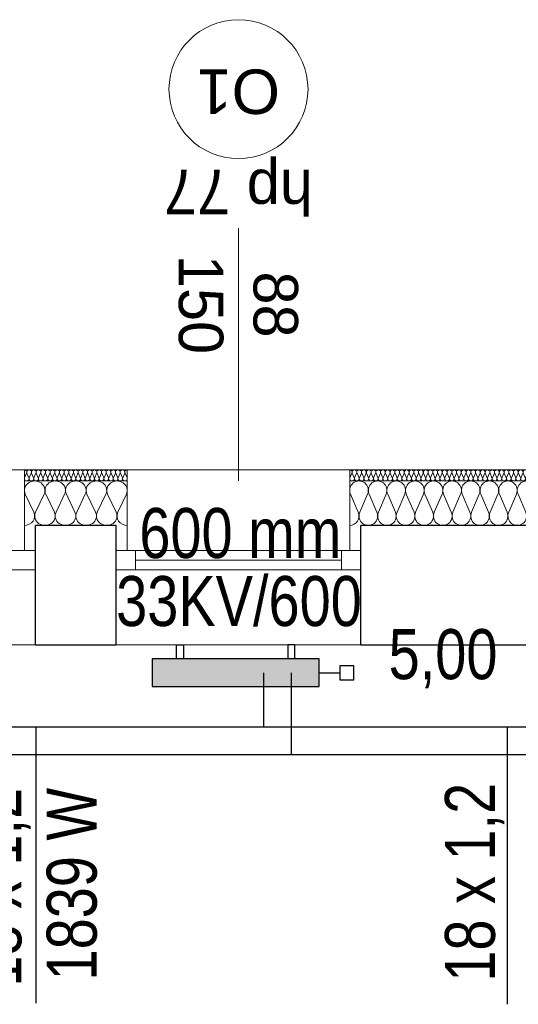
# Model space of a CAD drawing. Extents: x -440864 to -355682, y 13652 to 155872.
# Tile 78 of 179: x -422272 to -420479, y 69221 to 72764. Entities that reach past the tile are written whole.
import ezdxf
from ezdxf.lldxf.tags import DXFTag

# ---------------------------------------------------------------- set-up
doc = ezdxf.new("R2010")
doc.units = 0
doc.header["$MEASUREMENT"] = 0
for name, color, linetype in [('#podkład', 252, 'Continuous'), ('Arch ocieplenie', 252, 'Continuous'), ('Inwent Izolacje', 252, 'Continuous'), ('IS_Armatura_Therm', 7, 'SOLID'), ('IS_Grzejniki_Plan_rzut', 7, 'SOLID'), ('IS_Opisy_działek_Therm', 7, 'SOLID'), ('IS_Powrót', 5, 'DASH'), ('IS_Text_Armatury_Therm', 7, 'Continuous'), ('IS_Text_Odbiornikow_Therm', 7, 'Continuous'), ('IS_Zasilanie', 1, 'SOLID')]:
    doc.layers.add(name, color=color, linetype=linetype)
for name, color, linetype, lineweight in [('Arch ocieplenie_Nr_Pióra__9', 252, 'Continuous', 13), ('Arch opisy okien_Nr_Pióra__9', 252, 'Continuous', 13), ('Arch opisy_Nr_Pióra__9', 252, 'Continuous', 13), ('Arch wykończenie_Nr_Pióra__3', 252, 'Continuous', 18), ('Inwent Izolacje_Nr_Pióra__2', 252, 'Continuous', 13), ('INWENT. OKNA_Nr_Pióra__21', 252, 'Continuous', 9), ('INWENT. OKNA_Nr_Pióra__5', 252, 'Continuous', 13), ('INWENT.ŚCIANY_Nr_Pióra__1', 252, 'Continuous', 25), ('INWENT.ŚCIANY_Nr_Pióra__2', 252, 'Continuous', 13), ('INWENT.ŚCIANY_Nr_Pióra__21', 252, 'Continuous', 9)]:
    doc.layers.add(name, color=color, linetype=linetype, lineweight=lineweight)
doc.styles.add('GENERATED_STYLE_10', font='arial.ttf')
doc.styles.add('GENERATED_STYLE_5', font='txt')
doc.styles.get("Standard").update_dxf_attribs({"font": 'arial.ttf', "width": 0.8, "bigfont": 'BIGFONT.SHX'})
tags = doc.linetypes.add('DASH', pattern=[15, 10, -5]).pattern_tags.tags
tags[6:7] = [DXFTag(74, 4), DXFTag(75, 0), DXFTag(340, '0'), DXFTag(46, 0.0), DXFTag(50, 0.0), DXFTag(44, 0.0), DXFTag(45, 0.0)]
tags[4:5] = [DXFTag(74, 4), DXFTag(75, 0), DXFTag(340, '0'), DXFTag(46, 0.0), DXFTag(50, 0.0), DXFTag(44, 0.0), DXFTag(45, 0.0)]
tags = doc.linetypes.add('SOLID', pattern=[10, 10, 0]).pattern_tags.tags
tags[6:7] = [DXFTag(74, 4), DXFTag(75, 0), DXFTag(340, '0'), DXFTag(46, 0.0), DXFTag(50, 0.0), DXFTag(44, 0.0), DXFTag(45, 0.0)]
tags[4:5] = [DXFTag(74, 4), DXFTag(75, 0), DXFTag(340, '0'), DXFTag(46, 0.0), DXFTag(50, 0.0), DXFTag(44, 0.0), DXFTag(45, 0.0)]

# ---------------------------------------------------------------- blocks, each defined once
blk = doc.blocks.new('Izolacja cieplna 14_203', base_point=(-419410.9, 72292.6))
at = {"layer": 'Arch ocieplenie_Nr_Pióra__9', "linetype": 'Continuous'}
for p, q in [((-421077.1, 72280.7), (-421084.2, 72264.5)), ((-421068.6, 72264.5), (-421075.7, 72280.7)), ((-421060, 72280.7), (-421067.1, 72264.5)), ((-421051.5, 72264.5), (-421058.6, 72280.7)), ((-421043, 72280.7), (-421050.1, 72264.5)), ((-421034.4, 72264.5), (-421041.5, 72280.7)), ((-421025.9, 72280.7), (-421033, 72264.5)), ((-421017.3, 72264.5), (-421024.4, 72280.7)), ((-421008.8, 72280.7), (-421015.9, 72264.5)), ((-421000.3, 72264.5), (-421007.4, 72280.7)), ((-420991.7, 72280.7), (-420998.8, 72264.5)), ((-420983.2, 72264.5), (-420990.3, 72280.7)), ((-420974.6, 72280.7), (-420981.7, 72264.5)), ((-420966.1, 72264.5), (-420973.2, 72280.7)), ((-420957.6, 72280.7), (-420964.7, 72264.5)), ((-420949, 72264.5), (-420956.1, 72280.7)), ((-420940.5, 72280.7), (-420947.6, 72264.5)), ((-420931.9, 72264.5), (-420939, 72280.7)), ((-420923.4, 72280.7), (-420930.5, 72264.5)), ((-420914.8, 72264.5), (-420922, 72280.7)), ((-420906.3, 72280.7), (-420913.4, 72264.5)), ((-420897.8, 72264.5), (-420904.9, 72280.7)), ((-420889.2, 72280.7), (-420896.3, 72264.5)), ((-420880.7, 72264.5), (-420887.8, 72280.7)), ((-420872.1, 72280.7), (-420879.2, 72264.5)), ((-420863.6, 72264.5), (-420870.7, 72280.7)), ((-420855.1, 72280.7), (-420862.2, 72264.5)), ((-420846.5, 72264.5), (-420853.6, 72280.7)), ((-420838, 72280.7), (-420845.1, 72264.5)), ((-420829.4, 72264.5), (-420836.5, 72280.7)), ((-420820.9, 72280.7), (-420828, 72264.5)), ((-420812.4, 72264.5), (-420819.5, 72280.7)), ((-420803.8, 72280.7), (-420810.9, 72264.5)), ((-420795.3, 72264.5), (-420802.4, 72280.7)), ((-420786.7, 72280.7), (-420793.8, 72264.5)), ((-420778.2, 72264.5), (-420785.3, 72280.7)), ((-420769.7, 72280.7), (-420776.8, 72264.5)), ((-420761.1, 72264.5), (-420768.2, 72280.7)), ((-420752.6, 72280.7), (-420759.7, 72264.5)), ((-420744, 72264.5), (-420751.1, 72280.7)), ((-420735.5, 72280.7), (-420742.6, 72264.5)), ((-420726.9, 72264.5), (-420734.1, 72280.7)), ((-420718.4, 72280.7), (-420725.5, 72264.5)), ((-420709.9, 72264.5), (-420717, 72280.7)), ((-420701.3, 72280.7), (-420708.4, 72264.5)), ((-420692.8, 72264.5), (-420699.9, 72280.7)), ((-420684.2, 72280.7), (-420691.3, 72264.5)), ((-420675.7, 72264.5), (-420682.8, 72280.7)), ((-420667.2, 72280.7), (-420674.3, 72264.5)), ((-420658.6, 72264.5), (-420665.7, 72280.7)), ((-420650.1, 72280.7), (-420657.2, 72264.5)), ((-420641.5, 72264.5), (-420648.6, 72280.7)), ((-420633, 72280.7), (-420640.1, 72264.5)), ((-420624.5, 72264.5), (-420631.6, 72280.7)), ((-420615.9, 72280.7), (-420623, 72264.5)), ((-420607.4, 72264.5), (-420614.5, 72280.7)), ((-420598.8, 72280.7), (-420605.9, 72264.5)), ((-420590.3, 72264.5), (-420597.4, 72280.7)), ((-420581.7, 72280.7), (-420588.9, 72264.5)), ((-420573.2, 72264.5), (-420580.3, 72280.7)), ((-420564.7, 72280.7), (-420571.8, 72264.5)), ((-420556.1, 72264.5), (-420563.2, 72280.7)), ((-420547.6, 72280.7), (-420554.7, 72264.5)), ((-420539, 72264.5), (-420546.2, 72280.7)), ((-420530.5, 72280.7), (-420537.6, 72264.5)), ((-420522, 72264.5), (-420529.1, 72280.7)), ((-420513.4, 72280.7), (-420520.5, 72264.5)), ((-420504.9, 72264.5), (-420512, 72280.7)), ((-420496.3, 72280.7), (-420503.4, 72264.5)), ((-420487.8, 72264.5), (-420494.9, 72280.7)), ((-420479.3, 72280.7), (-420486.4, 72264.5)), ((-420470.7, 72264.5), (-420477.8, 72280.7)), ((-420462.2, 72280.7), (-420469.3, 72264.5)), ((-420453.6, 72264.5), (-420460.7, 72280.7)), ((-420445.1, 72280.7), (-420452.2, 72264.5)), ((-420436.6, 72264.5), (-420443.7, 72280.7)), ((-420428, 72280.7), (-420435.1, 72264.5)), ((-420419.5, 72264.5), (-420426.6, 72280.7)), ((-420410.9, 72280.7), (-420418, 72264.5)), ((-420402.4, 72264.5), (-420409.5, 72280.7)), ((-420393.8, 72280.7), (-420401, 72264.5)), ((-420385.3, 72264.5), (-420392.4, 72280.7)), ((-420376.8, 72280.7), (-420383.9, 72264.5)), ((-420368.2, 72264.5), (-420375.3, 72280.7)), ((-420359.7, 72280.7), (-420366.8, 72264.5)), ((-420351.1, 72264.5), (-420358.3, 72280.7)), ((-420342.6, 72280.7), (-420349.7, 72264.5)), ((-420334.1, 72264.5), (-420341.2, 72280.7)), ((-420325.5, 72280.7), (-420332.6, 72264.5)), ((-420317, 72264.5), (-420324.1, 72280.7)), ((-420308.4, 72280.7), (-420315.5, 72264.5)), ((-420299.9, 72264.5), (-420307, 72280.7)), ((-420291.4, 72280.7), (-420298.5, 72264.5)), ((-420282.8, 72264.5), (-420289.9, 72280.7)), ((-420274.3, 72280.7), (-420281.4, 72264.5)), ((-420265.7, 72264.5), (-420272.8, 72280.7)), ((-420257.2, 72280.7), (-420264.3, 72264.5)), ((-420248.7, 72264.5), (-420255.8, 72280.7)), ((-420240.1, 72280.7), (-420247.2, 72264.5)), ((-420231.6, 72264.5), (-420238.7, 72280.7)), ((-420223, 72280.7), (-420230.1, 72264.5)), ((-420214.5, 72264.5), (-420221.6, 72280.7)), ((-420205.9, 72280.7), (-420213.1, 72264.5)), ((-420197.4, 72264.5), (-420204.5, 72280.7)), ((-420188.9, 72280.7), (-420196, 72264.5)), ((-420180.3, 72264.5), (-420187.4, 72280.7)), ((-420171.8, 72280.7), (-420178.9, 72264.5)), ((-420163.2, 72264.5), (-420170.4, 72280.7)), ((-420154.7, 72280.7), (-420161.8, 72264.5)), ((-420146.2, 72264.5), (-420153.3, 72280.7)), ((-420137.6, 72280.7), (-420144.7, 72264.5)), ((-420129.1, 72264.5), (-420136.2, 72280.7)), ((-420120.5, 72280.7), (-420127.6, 72264.5)), ((-420112, 72264.5), (-420119.1, 72280.7)), ((-420103.5, 72280.7), (-420110.6, 72264.5)), ((-420094.9, 72264.5), (-420102, 72280.7)), ((-420086.4, 72280.7), (-420093.5, 72264.5)), ((-420077.8, 72264.5), (-420084.9, 72280.7)), ((-420069.3, 72280.7), (-420076.4, 72264.5)), ((-420060.8, 72264.5), (-420067.9, 72280.7)), ((-420052.2, 72280.7), (-420059.3, 72264.5)), ((-420043.7, 72264.5), (-420050.8, 72280.7)), ((-420035.1, 72280.7), (-420042.2, 72264.5)), ((-420026.6, 72264.5), (-420033.7, 72280.7)), ((-420018, 72280.7), (-420025.2, 72264.5)), ((-420009.5, 72264.5), (-420016.6, 72280.7)), ((-420001, 72280.7), (-420008.1, 72264.5)), ((-419992.4, 72264.5), (-419999.5, 72280.7)), ((-419983.9, 72280.7), (-419991, 72264.5)), ((-419975.3, 72264.5), (-419982.5, 72280.7)), ((-419966.8, 72280.7), (-419973.9, 72264.5)), ((-419958.3, 72264.5), (-419965.4, 72280.7)), ((-419949.7, 72280.7), (-419956.8, 72264.5)), ((-419941.2, 72264.5), (-419948.3, 72280.7)), ((-419932.6, 72280.7), (-419939.7, 72264.5)), ((-419924.1, 72264.5), (-419931.2, 72280.7)), ((-419915.6, 72280.7), (-419922.7, 72264.5)), ((-419907, 72264.5), (-419914.1, 72280.7)), ((-419898.5, 72280.7), (-419905.6, 72264.5)), ((-419889.9, 72264.5), (-419897, 72280.7)), ((-419881.4, 72280.7), (-419888.5, 72264.5)), ((-419872.9, 72264.5), (-419880, 72280.7)), ((-419864.3, 72280.7), (-419871.4, 72264.5)), ((-419855.8, 72264.5), (-419862.9, 72280.7)), ((-419847.2, 72280.7), (-419854.3, 72264.5)), ((-419838.7, 72264.5), (-419845.8, 72280.7)), ((-419830.1, 72280.7), (-419837.3, 72264.5)), ((-419821.6, 72264.5), (-419828.7, 72280.7)), ((-419813.1, 72280.7), (-419820.2, 72264.5)), ((-419804.5, 72264.5), (-419811.6, 72280.7)), ((-419796, 72280.7), (-419803.1, 72264.5)), ((-419787.4, 72264.5), (-419794.6, 72280.7)), ((-419778.9, 72280.7), (-419786, 72264.5)), ((-419770.4, 72264.5), (-419777.5, 72280.7)), ((-419761.8, 72280.7), (-419768.9, 72264.5)), ((-419753.3, 72264.5), (-419760.4, 72280.7)), ((-419744.7, 72280.7), (-419751.8, 72264.5)), ((-419736.2, 72264.5), (-419743.3, 72280.7)), ((-419727.7, 72280.7), (-419734.8, 72264.5)), ((-419719.1, 72264.5), (-419726.2, 72280.7)), ((-419710.6, 72280.7), (-419717.7, 72264.5)), ((-419702, 72264.5), (-419709.1, 72280.7)), ((-419693.5, 72280.7), (-419700.6, 72264.5)), ((-419685, 72264.5), (-419692.1, 72280.7)), ((-419676.4, 72280.7), (-419683.5, 72264.5)), ((-419667.9, 72264.5), (-419675, 72280.7)), ((-419659.3, 72280.7), (-419666.4, 72264.5)), ((-419650.8, 72264.5), (-419657.9, 72280.7)), ((-419642.2, 72280.7), (-419649.4, 72264.5)), ((-419633.7, 72264.5), (-419640.8, 72280.7)), ((-419625.2, 72280.7), (-419632.3, 72264.5)), ((-419616.6, 72264.5), (-419623.7, 72280.7)), ((-419608.1, 72280.7), (-419615.2, 72264.5)), ((-419599.5, 72264.5), (-419606.7, 72280.7)), ((-419591, 72280.7), (-419598.1, 72264.5)), ((-419582.5, 72264.5), (-419589.6, 72280.7)), ((-419573.9, 72280.7), (-419581, 72264.5)), ((-419565.4, 72264.5), (-419572.5, 72280.7)), ((-419556.8, 72280.7), (-419563.9, 72264.5)), ((-419548.3, 72264.5), (-419555.4, 72280.7)), ((-419539.8, 72280.7), (-419546.9, 72264.5)), ((-419531.2, 72264.5), (-419538.3, 72280.7)), ((-419522.7, 72280.7), (-419529.8, 72264.5)), ((-419514.1, 72264.5), (-419521.2, 72280.7)), ((-419505.6, 72280.7), (-419512.7, 72264.5)), ((-419497.1, 72264.5), (-419504.2, 72280.7)), ((-419488.5, 72280.7), (-419495.6, 72264.5)), ((-419480, 72264.5), (-419487.1, 72280.7)), ((-419471.4, 72280.7), (-419478.5, 72264.5)), ((-419462.9, 72264.5), (-419470, 72280.7)), ((-419454.3, 72280.7), (-419461.5, 72264.5)), ((-419445.8, 72264.5), (-419452.9, 72280.7)), ((-419437.3, 72280.7), (-419444.4, 72264.5)), ((-419428.7, 72264.5), (-419435.8, 72280.7)), ((-419420.2, 72280.7), (-419427.3, 72264.5)), ((-419411.6, 72264.5), (-419418.8, 72280.7))]:
    blk.add_line(p, q, dxfattribs=at)
for centre, start_param, end_param in [((-421084.9, 72284.1), 2.7288, 4.712389), ((-421067.9, 72284.1), 2.7288, 6.695979), ((-421050.8, 72284.1), 2.7288, 6.695979), ((-421033.7, 72284.1), 2.7288, 6.695979), ((-421016.6, 72284.1), 2.7288, 6.695979), ((-420999.5, 72284.1), 2.7288, 6.695979), ((-420982.5, 72284.1), 2.7288, 6.695979), ((-420965.4, 72284.1), 2.7288, 6.695979), ((-420948.3, 72284.1), 2.7288, 6.695979), ((-420931.2, 72284.1), 2.7288, 6.695979), ((-420914.1, 72284.1), 2.7288, 6.695979), ((-420897, 72284.1), 2.7288, 6.695979), ((-420880, 72284.1), 2.7288, 6.695979), ((-420862.9, 72284.1), 2.7288, 6.695979), ((-420845.8, 72284.1), 2.7288, 6.695979), ((-420828.7, 72284.1), 2.7288, 6.695979), ((-420811.6, 72284.1), 2.7288, 6.695979), ((-420794.6, 72284.1), 2.7288, 6.695979), ((-420777.5, 72284.1), 2.7288, 6.695979), ((-420760.4, 72284.1), 2.7288, 6.695979), ((-420743.3, 72284.1), 2.7288, 6.695979), ((-420726.2, 72284.1), 2.7288, 6.695979), ((-420709.1, 72284.1), 2.7288, 6.695979), ((-420692.1, 72284.1), 2.7288, 6.695979), ((-420675, 72284.1), 2.7288, 6.695979), ((-420657.9, 72284.1), 2.7288, 6.695979), ((-420640.8, 72284.1), 2.7288, 6.695979), ((-420623.7, 72284.1), 2.7288, 6.695979), ((-420606.7, 72284.1), 2.7288, 6.695979), ((-420589.6, 72284.1), 2.7288, 6.695979), ((-420572.5, 72284.1), 2.7288, 6.695979), ((-420555.4, 72284.1), 2.7288, 6.695979), ((-420538.3, 72284.1), 2.7288, 6.695979), ((-420521.2, 72284.1), 2.7288, 6.695979), ((-420504.2, 72284.1), 2.7288, 6.695979), ((-420487.1, 72284.1), 2.7288, 6.695979), ((-420470, 72284.1), 2.7288, 6.695979), ((-420452.9, 72284.1), 2.7288, 6.695979), ((-420435.8, 72284.1), 2.7288, 6.695979), ((-420418.8, 72284.1), 2.7288, 6.695979), ((-420401.7, 72284.1), 2.7288, 6.695979), ((-420384.6, 72284.1), 2.7288, 6.695979), ((-420367.5, 72284.1), 2.7288, 6.695979), ((-420350.4, 72284.1), 2.7288, 6.695979), ((-420333.3, 72284.1), 2.7288, 6.695979), ((-420316.3, 72284.1), 2.7288, 6.695979), ((-420299.2, 72284.1), 2.7288, 6.695979), ((-420282.1, 72284.1), 2.7288, 6.695979), ((-420265, 72284.1), 2.7288, 6.695979), ((-420247.9, 72284.1), 2.7288, 6.695979), ((-420230.9, 72284.1), 2.7288, 6.695979), ((-420213.8, 72284.1), 2.7288, 6.695979), ((-420196.7, 72284.1), 2.7288, 6.695979), ((-420179.6, 72284.1), 2.7288, 6.695979), ((-420162.5, 72284.1), 2.7288, 6.695979), ((-420145.4, 72284.1), 2.7288, 6.695979), ((-420128.4, 72284.1), 2.7288, 6.695979), ((-420111.3, 72284.1), 2.7288, 6.695979), ((-420094.2, 72284.1), 2.7288, 6.695979), ((-420077.1, 72284.1), 2.7288, 6.695979), ((-420060, 72284.1), 2.7288, 6.695979), ((-420043, 72284.1), 2.7288, 6.695979), ((-420025.9, 72284.1), 2.7288, 6.695979), ((-420008.8, 72284.1), 2.7288, 6.695979), ((-419991.7, 72284.1), 2.7288, 6.695979), ((-419974.6, 72284.1), 2.7288, 6.695979), ((-419957.5, 72284.1), 2.7288, 6.695979), ((-419940.5, 72284.1), 2.7288, 6.695979), ((-419923.4, 72284.1), 2.7288, 6.695979), ((-419906.3, 72284.1), 2.7288, 6.695979), ((-419889.2, 72284.1), 2.7288, 6.695979), ((-419872.1, 72284.1), 2.7288, 6.695979), ((-419855.1, 72284.1), 2.7288, 6.695979), ((-419838, 72284.1), 2.7288, 6.695979), ((-419820.9, 72284.1), 2.7288, 6.695979), ((-419803.8, 72284.1), 2.7288, 6.695979), ((-419786.7, 72284.1), 2.7288, 6.695979), ((-419769.6, 72284.1), 2.7288, 6.695979), ((-419752.6, 72284.1), 2.7288, 6.695979), ((-419735.5, 72284.1), 2.7288, 6.695979), ((-419718.4, 72284.1), 2.7288, 6.695979), ((-419701.3, 72284.1), 2.7288, 6.695979), ((-419684.2, 72284.1), 2.7288, 6.695979), ((-419667.2, 72284.1), 2.7288, 6.695979), ((-419650.1, 72284.1), 2.7288, 6.695979), ((-419633, 72284.1), 2.7288, 6.695979), ((-419615.9, 72284.1), 2.7288, 6.695979), ((-419598.8, 72284.1), 2.7288, 6.695979), ((-419581.7, 72284.1), 2.7288, 6.695979), ((-419564.7, 72284.1), 2.7288, 6.695979), ((-419547.6, 72284.1), 2.7288, 6.695979), ((-419530.5, 72284.1), 2.7288, 6.695979), ((-419513.4, 72284.1), 2.7288, 6.695979), ((-419496.3, 72284.1), 2.7288, 6.695979), ((-419479.3, 72284.1), 2.7288, 6.695979), ((-419462.2, 72284.1), 2.7288, 6.695979), ((-419445.1, 72284.1), 2.7288, 6.695979), ((-419428, 72284.1), 2.7288, 6.695979), ((-419410.9, 72284.1), 4.712389, 6.695979), ((-421076.4, 72261.1), 5.870392, 9.837571), ((-421059.3, 72261.1), 5.870392, 9.837571), ((-421042.2, 72261.1), 5.870392, 9.837571), ((-421025.2, 72261.1), 5.870392, 9.837571), ((-421008.1, 72261.1), 5.870392, 9.837571), ((-420991, 72261.1), 5.870392, 9.837571), ((-420973.9, 72261.1), 5.870392, 9.837571), ((-420956.8, 72261.1), 5.870392, 9.837571), ((-420939.8, 72261.1), 5.870392, 9.837571), ((-420922.7, 72261.1), 5.870392, 9.837571), ((-420905.6, 72261.1), 5.870392, 9.837571), ((-420888.5, 72261.1), 5.870392, 9.837571), ((-420871.4, 72261.1), 5.870392, 9.837571), ((-420854.3, 72261.1), 5.870392, 9.837571), ((-420837.3, 72261.1), 5.870392, 9.837571), ((-420820.2, 72261.1), 5.870392, 9.837571), ((-420803.1, 72261.1), 5.870392, 9.837571), ((-420786, 72261.1), 5.870392, 9.837571), ((-420768.9, 72261.1), 5.870392, 9.837571), ((-420751.9, 72261.1), 5.870392, 9.837571), ((-420734.8, 72261.1), 5.870392, 9.837571), ((-420717.7, 72261.1), 5.870392, 9.837571), ((-420700.6, 72261.1), 5.870392, 9.837571), ((-420683.5, 72261.1), 5.870392, 9.837571), ((-420666.4, 72261.1), 5.870392, 9.837571), ((-420649.4, 72261.1), 5.870392, 9.837571), ((-420632.3, 72261.1), 5.870392, 9.837571), ((-420615.2, 72261.1), 5.870392, 9.837571), ((-420598.1, 72261.1), 5.870392, 9.837571), ((-420581, 72261.1), 5.870392, 9.837571), ((-420564, 72261.1), 5.870392, 9.837571), ((-420546.9, 72261.1), 5.870392, 9.837571), ((-420529.8, 72261.1), 5.870392, 9.837571), ((-420512.7, 72261.1), 5.870392, 9.837571), ((-420495.6, 72261.1), 5.870392, 9.837571), ((-420478.5, 72261.1), 5.870392, 9.837571), ((-420461.5, 72261.1), 5.870392, 9.837571), ((-420444.4, 72261.1), 5.870392, 9.837571), ((-420427.3, 72261.1), 5.870392, 9.837571), ((-420410.2, 72261.1), 5.870392, 9.837571), ((-420393.1, 72261.1), 5.870392, 9.837571), ((-420376.1, 72261.1), 5.870392, 9.837571), ((-420359, 72261.1), 5.870392, 9.837571), ((-420341.9, 72261.1), 5.870392, 9.837571), ((-420324.8, 72261.1), 5.870392, 9.837571), ((-420307.7, 72261.1), 5.870392, 9.837571), ((-420290.6, 72261.1), 5.870392, 9.837571), ((-420273.6, 72261.1), 5.870392, 9.837571), ((-420256.5, 72261.1), 5.870392, 9.837571), ((-420239.4, 72261.1), 5.870392, 9.837571), ((-420222.3, 72261.1), 5.870392, 9.837571), ((-420205.2, 72261.1), 5.870392, 9.837571), ((-420188.2, 72261.1), 5.870392, 9.837571), ((-420171.1, 72261.1), 5.870392, 9.837571), ((-420154, 72261.1), 5.870392, 9.837571), ((-420136.9, 72261.1), 5.870392, 9.837571), ((-420119.8, 72261.1), 5.870392, 9.837571), ((-420102.7, 72261.1), 5.870392, 9.837571), ((-420085.7, 72261.1), 5.870392, 9.837571), ((-420068.6, 72261.1), 5.870392, 9.837571), ((-420051.5, 72261.1), 5.870392, 9.837571), ((-420034.4, 72261.1), 5.870392, 9.837571), ((-420017.3, 72261.1), 5.870392, 9.837571), ((-420000.3, 72261.1), 5.870392, 9.837571), ((-419983.2, 72261.1), 5.870392, 9.837571), ((-419966.1, 72261.1), 5.870392, 9.837571), ((-419949, 72261.1), 5.870392, 9.837571), ((-419931.9, 72261.1), 5.870392, 9.837571), ((-419914.8, 72261.1), 5.870392, 9.837571), ((-419897.8, 72261.1), 5.870392, 9.837571), ((-419880.7, 72261.1), 5.870392, 9.837571), ((-419863.6, 72261.1), 5.870392, 9.837571), ((-419846.5, 72261.1), 5.870392, 9.837571), ((-419829.4, 72261.1), 5.870392, 9.837571), ((-419812.4, 72261.1), 5.870392, 9.837571), ((-419795.3, 72261.1), 5.870392, 9.837571), ((-419778.2, 72261.1), 5.870392, 9.837571), ((-419761.1, 72261.1), 5.870392, 9.837571), ((-419744, 72261.1), 5.870392, 9.837571), ((-419726.9, 72261.1), 5.870392, 9.837571), ((-419709.9, 72261.1), 5.870392, 9.837571), ((-419692.8, 72261.1), 5.870392, 9.837571), ((-419675.7, 72261.1), 5.870392, 9.837571), ((-419658.6, 72261.1), 5.870392, 9.837571), ((-419641.5, 72261.1), 5.870392, 9.837571), ((-419624.4, 72261.1), 5.870392, 9.837571), ((-419607.4, 72261.1), 5.870392, 9.837571), ((-419590.3, 72261.1), 5.870392, 9.837571), ((-419573.2, 72261.1), 5.870392, 9.837571), ((-419556.1, 72261.1), 5.870392, 9.837571), ((-419539, 72261.1), 5.870392, 9.837571), ((-419522, 72261.1), 5.870392, 9.837571), ((-419504.9, 72261.1), 5.870392, 9.837571), ((-419487.8, 72261.1), 5.870392, 9.837571), ((-419470.7, 72261.1), 5.870392, 9.837571), ((-419453.6, 72261.1), 5.870392, 9.837571), ((-419436.5, 72261.1), 5.870392, 9.837571), ((-419419.5, 72261.1), 5.870392, 9.837571)]:
    blk.add_ellipse(centre, major_axis=(-8.54, 0), ratio=0.996043, start_param=start_param, end_param=end_param, dxfattribs=at)
blk = doc.blocks.new('Izolacja cieplna 14_207', base_point=(-421884.9, 72292.6))
at = {"layer": 'Arch ocieplenie_Nr_Pióra__9', "linetype": 'Continuous'}
for p, q in [((-422247.2, 72280.7), (-422254.2, 72264.5)), ((-422238.8, 72264.5), (-422245.8, 72280.7)), ((-422230.4, 72280.7), (-422237.4, 72264.5)), ((-422222, 72264.5), (-422229, 72280.7)), ((-422213.6, 72280.7), (-422220.6, 72264.5)), ((-422205.2, 72264.5), (-422212.2, 72280.7)), ((-422196.8, 72280.7), (-422203.8, 72264.5)), ((-422188.4, 72264.5), (-422195.4, 72280.7)), ((-422180, 72280.7), (-422187, 72264.5)), ((-422171.6, 72264.5), (-422178.6, 72280.7)), ((-422163.2, 72280.7), (-422170.1, 72264.5)), ((-422154.7, 72264.5), (-422161.7, 72280.7)), ((-422146.3, 72280.7), (-422153.3, 72264.5)), ((-422137.9, 72264.5), (-422144.9, 72280.7)), ((-422129.5, 72280.7), (-422136.5, 72264.5)), ((-422121.1, 72264.5), (-422128.1, 72280.7)), ((-422112.7, 72280.7), (-422119.7, 72264.5)), ((-422104.3, 72264.5), (-422111.3, 72280.7)), ((-422095.9, 72280.7), (-422102.9, 72264.5)), ((-422087.5, 72264.5), (-422094.5, 72280.7)), ((-422079.1, 72280.7), (-422086.1, 72264.5)), ((-422070.7, 72264.5), (-422077.6, 72280.7)), ((-422062.2, 72280.7), (-422069.2, 72264.5)), ((-422053.8, 72264.5), (-422060.8, 72280.7)), ((-422045.4, 72280.7), (-422052.4, 72264.5)), ((-422037, 72264.5), (-422044, 72280.7)), ((-422028.6, 72280.7), (-422035.6, 72264.5)), ((-422020.2, 72264.5), (-422027.2, 72280.7)), ((-422011.8, 72280.7), (-422018.8, 72264.5)), ((-422003.4, 72264.5), (-422010.4, 72280.7)), ((-421995, 72280.7), (-422002, 72264.5)), ((-421986.6, 72264.5), (-421993.6, 72280.7)), ((-421978.2, 72280.7), (-421985.1, 72264.5)), ((-421969.7, 72264.5), (-421976.7, 72280.7)), ((-421961.3, 72280.7), (-421968.3, 72264.5)), ((-421952.9, 72264.5), (-421959.9, 72280.7)), ((-421944.5, 72280.7), (-421951.5, 72264.5)), ((-421936.1, 72264.5), (-421943.1, 72280.7)), ((-421927.7, 72280.7), (-421934.7, 72264.5)), ((-421919.3, 72264.5), (-421926.3, 72280.7)), ((-421910.9, 72280.7), (-421917.9, 72264.5)), ((-421902.5, 72264.5), (-421909.5, 72280.7)), ((-421894.1, 72280.7), (-421901.1, 72264.5)), ((-421885.7, 72264.5), (-421892.6, 72280.7))]:
    blk.add_line(p, q, dxfattribs=at)
for centre, start_param, end_param in [((-422254.9, 72284.1), 1.158004, 3.141593), ((-422238.1, 72284.1), 1.158004, 5.125183), ((-422221.3, 72284.1), 1.158004, 5.125183), ((-422204.5, 72284.1), 1.158004, 5.125183), ((-422187.7, 72284.1), 1.158004, 5.125183), ((-422170.9, 72284.1), 1.158004, 5.125183), ((-422154, 72284.1), 1.158004, 5.125183), ((-422137.2, 72284.1), 1.158004, 5.125183), ((-422120.4, 72284.1), 1.158004, 5.125183), ((-422103.6, 72284.1), 1.158004, 5.125183), ((-422086.8, 72284.1), 1.158004, 5.125183), ((-422069.9, 72284.1), 1.158004, 5.125183), ((-422053.1, 72284.1), 1.158004, 5.125183), ((-422036.3, 72284.1), 1.158004, 5.125183), ((-422019.5, 72284.1), 1.158004, 5.125183), ((-422002.7, 72284.1), 1.158004, 5.125183), ((-421985.9, 72284.1), 1.158004, 5.125183), ((-421969, 72284.1), 1.158004, 5.125183), ((-421952.2, 72284.1), 1.158004, 5.125183), ((-421935.4, 72284.1), 1.158004, 5.125183), ((-421918.6, 72284.1), 1.158004, 5.125183), ((-421901.8, 72284.1), 1.158004, 5.125183), ((-421884.9, 72284.1), 3.141593, 5.125182), ((-422246.5, 72261.1), 4.299595, 8.266775), ((-422229.7, 72261.1), 4.299595, 8.266775), ((-422212.9, 72261.1), 4.299595, 8.266775), ((-422196.1, 72261.1), 4.299595, 8.266775), ((-422179.3, 72261.1), 4.299595, 8.266775), ((-422162.4, 72261.1), 4.299595, 8.266775), ((-422145.6, 72261.1), 4.299595, 8.266775), ((-422128.8, 72261.1), 4.299595, 8.266775), ((-422112, 72261.1), 4.299595, 8.266775), ((-422095.2, 72261.1), 4.299595, 8.266775), ((-422078.4, 72261.1), 4.299595, 8.266775), ((-422061.5, 72261.1), 4.299595, 8.266775), ((-422044.7, 72261.1), 4.299595, 8.266775), ((-422027.9, 72261.1), 4.299595, 8.266775), ((-422011.1, 72261.1), 4.299595, 8.266775), ((-421994.3, 72261.1), 4.299595, 8.266775), ((-421977.4, 72261.1), 4.299595, 8.266775), ((-421960.6, 72261.1), 4.299595, 8.266775), ((-421943.8, 72261.1), 4.299595, 8.266775), ((-421927, 72261.1), 4.299595, 8.266775), ((-421910.2, 72261.1), 4.299595, 8.266775), ((-421893.4, 72261.1), 4.299595, 8.266775)]:
    blk.add_ellipse(centre, major_axis=(0, -8.51), ratio=0.988476, start_param=start_param, end_param=end_param, dxfattribs=at)
blk = doc.blocks.new('Izolacja cieplna 14_326', base_point=(-421084.9, 72092.6))
at = {"layer": 'Inwent Izolacje_Nr_Pióra__2', "linetype": 'Continuous'}
for p, q in [((-421082.1, 72204.9), (-421054.3, 72140.3)), ((-421048.7, 72140.3), (-421020.8, 72204.9)), ((-421015.2, 72204.9), (-420987.3, 72140.3)), ((-420981.7, 72140.3), (-420953.8, 72204.9)), ((-420948.2, 72204.9), (-420920.4, 72140.3)), ((-420914.7, 72140.3), (-420886.9, 72204.9)), ((-420881.3, 72204.9), (-420853.4, 72140.3)), ((-420847.8, 72140.3), (-420819.9, 72204.9)), ((-420814.3, 72204.9), (-420786.4, 72140.3)), ((-420780.8, 72140.3), (-420753, 72204.9)), ((-420747.3, 72204.9), (-420719.5, 72140.3)), ((-420713.9, 72140.3), (-420686, 72204.9)), ((-420680.4, 72204.9), (-420652.5, 72140.3)), ((-420646.9, 72140.3), (-420619, 72204.9)), ((-420613.4, 72204.9), (-420585.6, 72140.3)), ((-420579.9, 72140.3), (-420552.1, 72204.9)), ((-420546.4, 72204.9), (-420518.6, 72140.3)), ((-420513, 72140.3), (-420485.1, 72204.9)), ((-420479.5, 72204.9), (-420451.6, 72140.3)), ((-420446, 72140.3), (-420418.2, 72204.9)), ((-420412.5, 72204.9), (-420384.7, 72140.3)), ((-420379, 72140.3), (-420351.2, 72204.9)), ((-420345.6, 72204.9), (-420317.7, 72140.3)), ((-420312.1, 72140.3), (-420284.2, 72204.9)), ((-420278.6, 72204.9), (-420250.7, 72140.3)), ((-420245.1, 72140.3), (-420217.3, 72204.9)), ((-420211.6, 72204.9), (-420183.8, 72140.3)), ((-420178.2, 72140.3), (-420150.3, 72204.9)), ((-420144.7, 72204.9), (-420116.8, 72140.3)), ((-420111.2, 72140.3), (-420083.3, 72204.9)), ((-420077.7, 72204.9), (-420049.9, 72140.3)), ((-420044.2, 72140.3), (-420016.4, 72204.9)), ((-420010.8, 72204.9), (-419982.9, 72140.3)), ((-419977.3, 72140.3), (-419949.4, 72204.9)), ((-419943.8, 72204.9), (-419915.9, 72140.3)), ((-419910.3, 72140.3), (-419882.5, 72204.9)), ((-419876.8, 72204.9), (-419849, 72140.3)), ((-419843.4, 72140.3), (-419815.5, 72204.9)), ((-419809.9, 72204.9), (-419782, 72140.3)), ((-419776.4, 72140.3), (-419748.5, 72204.9)), ((-419742.9, 72204.9), (-419715.1, 72140.3)), ((-419709.4, 72140.3), (-419681.6, 72204.9)), ((-419676, 72204.9), (-419648.1, 72140.3)), ((-419642.5, 72140.3), (-419614.6, 72204.9)), ((-419609, 72204.9), (-419581.1, 72140.3)), ((-419575.5, 72140.3), (-419547.7, 72204.9)), ((-419542, 72204.9), (-419514.2, 72140.3)), ((-419508.6, 72140.3), (-419480.7, 72204.9)), ((-419475.1, 72204.9), (-419447.2, 72140.3)), ((-419441.6, 72140.3), (-419413.7, 72204.9))]:
    blk.add_line(p, q, dxfattribs=at)
for centre, start_param, end_param in [((-421051.5, 72218.6), 4.299595, 8.266775), ((-420984.5, 72218.6), 4.299595, 8.266775), ((-420917.5, 72218.6), 4.299595, 8.266775), ((-420850.6, 72218.6), 4.299595, 8.266775), ((-420783.6, 72218.6), 4.299595, 8.266775), ((-420716.7, 72218.6), 4.299595, 8.266775), ((-420649.7, 72218.6), 4.299595, 8.266775), ((-420582.7, 72218.6), 4.299595, 8.266775), ((-420515.8, 72218.6), 4.299595, 8.266775), ((-420448.8, 72218.6), 4.299595, 8.266775), ((-420381.9, 72218.6), 4.299595, 8.266775), ((-420314.9, 72218.6), 4.299595, 8.266775), ((-420247.9, 72218.6), 4.299595, 8.266775), ((-420181, 72218.6), 4.299595, 8.266775), ((-420114, 72218.6), 4.299595, 8.266775), ((-420047.1, 72218.6), 4.299595, 8.266775), ((-419980.1, 72218.6), 4.299595, 8.266775), ((-419913.1, 72218.6), 4.299595, 8.266775), ((-419846.2, 72218.6), 4.299595, 8.266775), ((-419779.2, 72218.6), 4.299595, 8.266775), ((-419712.3, 72218.6), 4.299595, 8.266775), ((-419645.3, 72218.6), 4.299595, 8.266775), ((-419578.3, 72218.6), 4.299595, 8.266775), ((-419511.4, 72218.6), 4.299595, 8.266775), ((-419444.4, 72218.6), 4.299595, 8.266775), ((-421084.9, 72126.6), 3.141593, 5.125182), ((-421018, 72126.6), 1.158004, 5.125183), ((-420951, 72126.6), 1.158004, 5.125183), ((-420884.1, 72126.6), 1.158004, 5.125183), ((-420817.1, 72126.6), 1.158004, 5.125183), ((-420750.1, 72126.6), 1.158004, 5.125183), ((-420683.2, 72126.6), 1.158004, 5.125183), ((-420616.2, 72126.6), 1.158004, 5.125183), ((-420549.3, 72126.6), 1.158004, 5.125183), ((-420482.3, 72126.6), 1.158004, 5.125183), ((-420415.3, 72126.6), 1.158004, 5.125183), ((-420348.4, 72126.6), 1.158004, 5.125183), ((-420281.4, 72126.6), 1.158004, 5.125183), ((-420214.5, 72126.6), 1.158004, 5.125183), ((-420147.5, 72126.6), 1.158004, 5.125183), ((-420080.5, 72126.6), 1.158004, 5.125183), ((-420013.6, 72126.6), 1.158004, 5.125183), ((-419946.6, 72126.6), 1.158004, 5.125183), ((-419879.7, 72126.6), 1.158004, 5.125183), ((-419812.7, 72126.6), 1.158004, 5.125183), ((-419745.7, 72126.6), 1.158004, 5.125183), ((-419678.8, 72126.6), 1.158004, 5.125183), ((-419611.8, 72126.6), 1.158004, 5.125183), ((-419544.9, 72126.6), 1.158004, 5.125183), ((-419477.9, 72126.6), 1.158004, 5.125183), ((-419410.9, 72126.6), 1.158004, 3.141593)]:
    blk.add_ellipse(centre, major_axis=(0, 34), ratio=0.983893, start_param=start_param, end_param=end_param, dxfattribs=at)
blk = doc.blocks.new('Izolacja cieplna 14_332', base_point=(-422254.9, 72092.6))
at = {"layer": 'Inwent Izolacje_Nr_Pióra__2', "linetype": 'Continuous'}
for p, q in [((-422251.8, 72204.9), (-422221.1, 72140.3)), ((-422214.8, 72140.3), (-422184.1, 72204.9)), ((-422177.8, 72204.9), (-422147.1, 72140.3)), ((-422140.8, 72140.3), (-422110.1, 72204.9)), ((-422103.8, 72204.9), (-422073.1, 72140.3)), ((-422066.8, 72140.3), (-422036.1, 72204.9)), ((-422029.8, 72204.9), (-421999.1, 72140.3)), ((-421992.8, 72140.3), (-421962.1, 72204.9)), ((-421955.8, 72204.9), (-421925.1, 72140.3)), ((-421918.8, 72140.3), (-421888.1, 72204.9))]:
    blk.add_line(p, q, dxfattribs=at)
for centre, start_param, end_param in [((-422217.9, 72218.6), 5.870392, 9.837571), ((-422143.9, 72218.6), 5.870392, 9.837571), ((-422069.9, 72218.6), 5.870392, 9.837571), ((-421995.9, 72218.6), 5.870392, 9.837571), ((-421921.9, 72218.6), 5.870392, 9.837571), ((-422254.9, 72126.6), 4.712389, 6.695979), ((-422180.9, 72126.6), 2.7288, 6.695979), ((-422106.9, 72126.6), 2.7288, 6.695979), ((-422032.9, 72126.6), 2.7288, 6.695979), ((-421958.9, 72126.6), 2.7288, 6.695979), ((-421884.9, 72126.6), 2.7288, 4.712389)]:
    blk.add_ellipse(centre, major_axis=(37, 0), ratio=0.919694, start_param=start_param, end_param=end_param, dxfattribs=at)
blk = doc.blocks.new('piętro')
at = {"layer": 'Arch opisy_Nr_Pióra__9', "color": 252, "linetype": 'Continuous'}
blk.add_circle((-421484.9, 66014.3), 250, dxfattribs=at)
at = {"layer": 'Arch wykończenie_Nr_Pióra__3', "color": 252, "linetype": 'Continuous'}
for p, q in [((-422254.9, 64644.3), (-422254.9, 64354.3)), ((-422254.9, 64644.3), (-421884.9, 64644.3)), ((-421884.9, 64644.3), (-421884.9, 64354.3)), ((-421084.9, 64644.3), (-421084.9, 64354.3)), ((-421084.9, 64644.3), (-419410.9, 64644.3))]:
    blk.add_line(p, q, dxfattribs=at)
at = {"layer": 'INWENT. OKNA_Nr_Pióra__5', "color": 252, "linetype": 'Continuous'}
for p, q in [((-421484.9, 64604.3), (-421484.9, 65514.3)), ((-422214.9, 64354.3), (-423094.9, 64354.3)), ((-422214.9, 64284.3), (-422214.9, 64354.3)), ((-421924.9, 64284.3), (-421924.9, 64354.3)), ((-421044.9, 64354.3), (-421924.9, 64354.3)), ((-421854.9, 64284.3), (-421854.9, 64354.3)), ((-421114.9, 64284.3), (-421114.9, 64354.3)), ((-421044.9, 64284.3), (-421044.9, 64354.3)), ((-421114.9, 64319.3), (-421854.9, 64319.3)), ((-422214.9, 64284.3), (-423094.9, 64284.3)), ((-421044.9, 64284.3), (-421924.9, 64284.3))]:
    blk.add_line(p, q, dxfattribs=at)
at = {"layer": 'INWENT.ŚCIANY_Nr_Pióra__1', "color": 252, "linetype": 'Continuous'}
for p, q in [((-422214.9, 64014.3), (-422214.9, 64444.3)), ((-421924.9, 64444.3), (-422214.9, 64444.3)), ((-421924.9, 64014.3), (-421924.9, 64444.3)), ((-421044.9, 64014.3), (-421044.9, 64444.3)), ((-419450.9, 64444.3), (-421044.9, 64444.3)), ((-422214.9, 64014.3), (-421924.9, 64014.3)), ((-421044.9, 64014.3), (-420044.9, 64014.3))]:
    blk.add_line(p, q, dxfattribs=at)
at = {"layer": 'INWENT.ŚCIANY_Nr_Pióra__2', "color": 252, "linetype": 'Continuous'}
for p, q in [((-422254.9, 64604.3), (-421884.9, 64604.3)), ((-421084.9, 64604.3), (-419410.9, 64604.3))]:
    blk.add_line(p, q, dxfattribs=at)
at = {"layer": 'INWENT.ŚCIANY_Nr_Pióra__21', "color": 252, "linetype": 'Continuous'}
for p, q in [((-423054.9, 64644.3), (-422254.9, 64644.3)), ((-421884.9, 64644.3), (-421084.9, 64644.3)), ((-423094.9, 64014.3), (-422214.9, 64014.3)), ((-421924.9, 64014.3), (-421044.9, 64014.3))]:
    blk.add_line(p, q, dxfattribs=at)
at = {"layer": 'Arch ocieplenie', "color": 252, "linetype": 'Continuous', "lineweight": 13}
for name, p in [('Izolacja cieplna 14_207', (-421884.9, 64644.3)), ('Izolacja cieplna 14_203', (-419410.9, 64644.3))]:
    blk.add_blockref(name, p, dxfattribs=at)
at = {"layer": 'Inwent Izolacje', "color": 252, "linetype": 'Continuous', "lineweight": 13}
for name, p in [('Izolacja cieplna 14_332', (-422254.9, 64444.3)), ('Izolacja cieplna 14_326', (-421084.9, 64444.3))]:
    blk.add_blockref(name, p, dxfattribs=at)
at = {"layer": 'Arch opisy okien_Nr_Pióra__9', "color": 252, "linetype": 'Continuous', "insert": (-421484.9, 65925.1), "char_height": 160, "attachment_point": 2, "rotation": 180, "style": 'GENERATED_STYLE_10'}
blk.add_mtext('{O1}', dxfattribs=at)
at = {"layer": 'INWENT. OKNA_Nr_Pióra__21', "color": 252, "linetype": 'Continuous', "insert": (-421484.9, 65564.3), "char_height": 160, "attachment_point": 2, "rotation": 180, "style": 'GENERATED_STYLE_5'}
blk.add_mtext('{hp 77}', dxfattribs=at)
at = {"layer": 'INWENT. OKNA_Nr_Pióra__21', "color": 252, "linetype": 'Continuous', "insert": (-421270.8, 65239.3), "char_height": 160, "width": 709.227, "attachment_point": 2, "rotation": 270, "line_spacing_factor": 1.007581, "style": 'GENERATED_STYLE_5'}
blk.add_mtext('{88\\P150}', dxfattribs=at)

msp = doc.modelspace()

# ---------------------------------------------------------------- block references
at = {"layer": '#podkład', "color": 3, "lineweight": 50}
msp.add_blockref('piętro', (0, 6500), dxfattribs=at)

# ---------------------------------------------------------------- next in the draw order: hatches: boundary and pattern name
at = {"layer": 'IS_Grzejniki_Plan_rzut', "ltscale": 10}
msp.add_hatch(color=253, dxfattribs=at).paths.add_polyline_path([(-421195.2, 70464.3), (-421795.2, 70464.3), (-421795.2, 70364.3), (-421195.2, 70364.3)])

# ---------------------------------------------------------------- next in the draw order: linework, layer by layer
at = {"layer": 'IS_Armatura_Therm', "ltscale": 10}
for p, q in [((-421070.2, 70439.3), (-421120.2, 70439.3)), ((-421120.2, 70439.3), (-421120.2, 70389.3)), ((-421070.2, 70389.3), (-421070.2, 70439.3)), ((-421195.2, 70414.3), (-421120.2, 70414.3)), ((-421120.2, 70389.3), (-421070.2, 70389.3))]:
    msp.add_line(p, q, dxfattribs=at)
at = {"layer": 'IS_Grzejniki_Plan_rzut', "ltscale": 10}
for p, q in [((-421707.7, 70464.3), (-421707.7, 70514.3)), ((-421707.7, 70514.3), (-421682.7, 70514.3)), ((-421682.7, 70514.3), (-421682.7, 70464.3)), ((-421282.7, 70514.3), (-421307.7, 70514.3)), ((-421307.7, 70514.3), (-421307.7, 70464.3)), ((-421282.7, 70464.3), (-421282.7, 70514.3)), ((-421195.2, 70464.3), (-421795.2, 70464.3)), ((-421795.2, 70464.3), (-421795.2, 70364.3)), ((-421195.2, 70364.3), (-421195.2, 70464.3)), ((-421195.2, 70464.3), (-421195.2, 70464.3)), ((-421795.2, 70364.3), (-421195.2, 70364.3))]:
    msp.add_line(p, q, dxfattribs=at)
at = {"layer": 'IS_Opisy_działek_Therm', "ltscale": 10}
for p, q in [((-422213.6, 70220.1), (-422213.6, 69225.1)), ((-420518, 69221.1), (-420518, 70220.1))]:
    msp.add_line(p, q, dxfattribs=at)
at = {"layer": 'IS_Powrót', "lineweight": 30, "ltscale": 10}
for p, q in [((-421295.2, 70414.3), (-421295.2, 70120.1)), ((-423571.6, 70120.1), (-421295.2, 70120.1)), ((-421295.2, 70120.1), (-419447.9, 70120.1))]:
    msp.add_line(p, q, dxfattribs=at)
at = {"layer": 'IS_Zasilanie', "lineweight": 30, "ltscale": 10}
for p, q in [((-421395.2, 70414.3), (-421395.2, 70220.1)), ((-423671.6, 70220.1), (-421395.2, 70220.1)), ((-421395.2, 70220.1), (-419371, 70220.1))]:
    msp.add_line(p, q, dxfattribs=at)

# ---------------------------------------------------------------- next in the draw order: texts
at = {"layer": 'IS_Opisy_działek_Therm', "ltscale": 10, "char_height": 180, "rotation": 90}
for s, insert, attachment_point in [('\\fArial|b0|i0;18 x 1,2', (-422232.4, 70000.1), 9), ('\\fArial|b0|i0;1839 W', (-422174.8, 70000.1), 3), ('\\fArial|b0|i0;18 x 1,2', (-420529.1, 69302.4), 7)]:
    msp.add_mtext(s, dxfattribs=dict(at, insert=insert, attachment_point=attachment_point))
at = {"layer": 'IS_Text_Armatury_Therm', "linetype": 'SOLID', "ltscale": 10, "insert": (-420553.5, 70357.6), "char_height": 180, "attachment_point": 9}
msp.add_mtext('\\fArial|b0|i0;5,00  ', dxfattribs=at)
at = {"layer": 'IS_Text_Odbiornikow_Therm', "linetype": 'SOLID', "ltscale": 10, "char_height": 180}
for s, insert, attachment_point in [('\\fArial|b0|i0;600 mm', (-421115, 71007), 3), ('\\fArial|b0|i0;33KV/600', (-421924.9, 70762.2), 1)]:
    msp.add_mtext(s, dxfattribs=dict(at, insert=insert, attachment_point=attachment_point))

doc.saveas('drawing.dxf')
